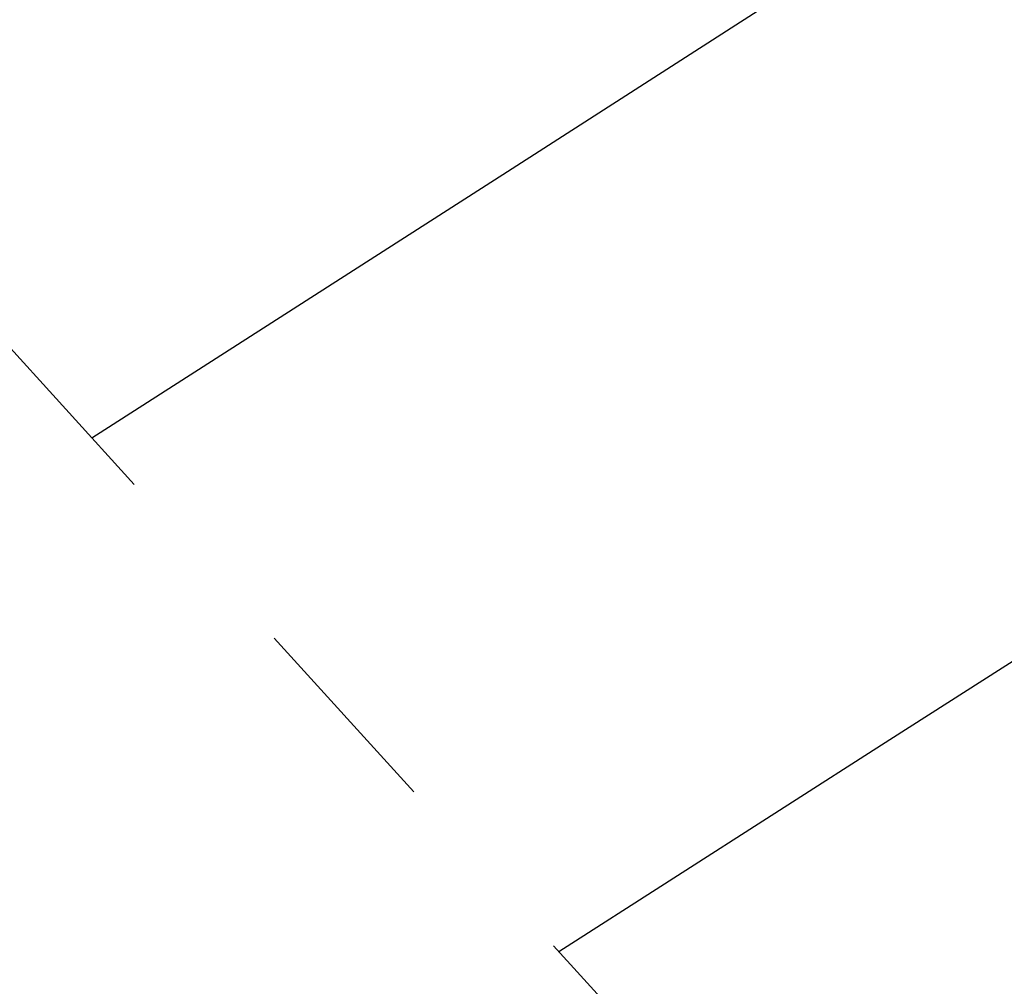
# Model space of a CAD drawing. Extents: x 0 to 370488, y 0 to 4202825.
# Tile 184 of 256: x 360275.44 to 360278.99, y 4200436.12 to 4200439.61. Entities that reach past the tile are written whole.
import ezdxf

# ---------------------------------------------------------------- set-up
doc = ezdxf.new("R2010")
doc.units = 0
doc.header["$LTSCALE"] = 0.5
doc.header["$MEASUREMENT"] = 0
doc.linetypes.add('CONTI', pattern=[0])
doc.linetypes.add('Д_ТРОТ_ТРУБА', pattern=[3, 1.5, -1.5])
doc.layers.add('(025) Дорога', color=7, linetype='Continuous')
doc.layers.add('GORIZDEFAULT', color=32, linetype='CONTI')
doc.layers.add('(032) Горизонтали утолщенные', color=32, linetype='Continuous', lineweight=30)

msp = doc.modelspace()

# ---------------------------------------------------------------- linework, layer by layer
at = {"layer": '(025) Дорога', "linetype": 'Д_ТРОТ_ТРУБА', "flags": 128}
msp.add_lwpolyline([(360044.1953, 4200796.0117), (360041.8164, 4200791.7725), (360042.3584, 4200788.3041), (360046.0867, 4200780.21), (360059.0121, 4200755.8869), (360082.2659, 4200713.415), (360119.8375, 4200651.9108), (360154.2478, 4200588.2735), (360168.9516, 4200565.337), (360182.6178, 4200547.7659), (360213.0435, 4200512.0439), (360268.2829, 4200446.2622), (360308.9265, 4200401.5342), (360387.3686, 4200322.5934), (360428.1163, 4200283.4973), (360457.1161, 4200256.4198), (360464.8857, 4200245.4437), (360476.5072, 4200228.2628), (360489.0602, 4200214.493), (360499.0649, 4200202.9837)], dxfattribs=at)
at = {"layer": '(032) Горизонтали утолщенные', "color": 32}
msp.add_polyline3d([(360275.7007, 4200438.0989, 542), (360277.2, 4200439.06, 542), (360278.6, 4200439.96, 542), (360279.8, 4200440.72, 542), (360280.77, 4200441.34, 542), (360281.54, 4200441.83, 542), (360282.13, 4200442.21, 542), (360282.58, 4200442.5, 542), (360282.93, 4200442.73, 542), (360283.2, 4200442.92, 542), (360283.43, 4200443.09, 542), (360283.65, 4200443.26, 542), (360283.87, 4200443.44, 542), (360284.08, 4200443.63, 542), (360284.3, 4200443.85, 542), (360284.53, 4200444.1, 542), (360284.77, 4200444.38, 542)], dxfattribs=at)
at = {"layer": 'GORIZDEFAULT', "color": 32}
msp.add_polyline3d([(360277.3855, 4200436.2448, 541.5), (360278.58, 4200437.01, 541.5), (360279.74, 4200437.75, 541.5), (360280.75, 4200438.39, 541.5), (360281.63, 4200438.95, 541.5), (360282.39, 4200439.45, 541.5), (360283.06, 4200439.89, 541.5), (360283.65, 4200440.28, 541.5), (360284.18, 4200440.66, 541.5), (360284.68, 4200441.02, 541.5), (360285.15, 4200441.39, 541.5), (360285.62, 4200441.78, 541.5), (360286.09, 4200442.2, 541.5), (360286.57, 4200442.66, 541.5), (360287.06, 4200443.19, 541.5)], dxfattribs=at)

doc.saveas('drawing.dxf')
